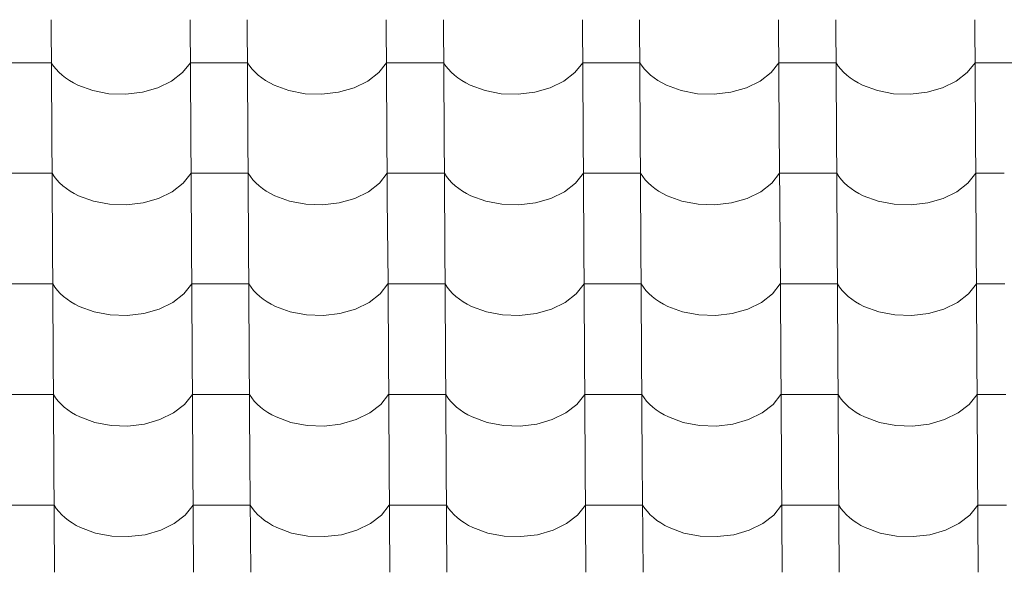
# Model space of a CAD drawing. Header units: millimetres. Extents: x -29001 to 109416, y -1251 to 13451.
# Tile 110 of 163: x -9757 to -8929, y 9497 to 9962. Entities that reach past the tile are written whole.
import ezdxf

# ---------------------------------------------------------------- set-up
doc = ezdxf.new("R2010")
doc.units = ezdxf.units.MM
doc.header["$MEASUREMENT"] = 0
doc.layers.add('POHLED JIŽNÍ_1_Konstrukce - nosné', color=7, linetype='Continuous')
doc.layers.add('POHLED JIŽNÍ_1_Nové_Výplně - Povrchové', color=7, linetype='Continuous')

# ---------------------------------------------------------------- blocks, each defined once
blk = doc.blocks.new('*X1', base_point=(-31394.74, -25864.88))
at = {"layer": 'POHLED JIŽNÍ_1_Nové_Výplně - Povrchové', "color": 21, "linetype": 'Continuous', "lineweight": 20, "true_color": 0xffaaaa}
for p, q in [((-9730.59, 9962.19), (-9730.01, 9869.52)), ((-9613.62, 9962.19), (-9613.04, 9869.52)), ((-9565.59, 9962.19), (-9565.01, 9869.52)), ((-9448.63, 9962.19), (-9448.05, 9869.52)), ((-9400.59, 9962.19), (-9400.01, 9869.52)), ((-9283.63, 9962.19), (-9283.05, 9869.52)), ((-9235.59, 9962.19), (-9235.01, 9869.52)), ((-9118.63, 9962.19), (-9118.05, 9869.52)), ((-9070.6, 9962.19), (-9070.02, 9869.52)), ((-8953.63, 9962.19), (-8953.05, 9869.52)), ((-9754.38, 9926.04), (-9778.39, 9926.04)), ((-9730.36, 9926.04), (-9754.38, 9926.04)), ((-9730.36, 9926.04), (-9728.52, 9923.24)), ((-9728.52, 9923.24), (-9726.38, 9920.55)), ((-9620.01, 9917.65), (-9613.4, 9926.04)), ((-9589.38, 9926.04), (-9613.4, 9926.04)), ((-9565.36, 9926.04), (-9589.38, 9926.04)), ((-9565.36, 9926.04), (-9563.52, 9923.24)), ((-9563.52, 9923.24), (-9561.38, 9920.55)), ((-9455.02, 9917.65), (-9448.4, 9926.04)), ((-9424.38, 9926.04), (-9448.4, 9926.04)), ((-9400.37, 9926.04), (-9424.38, 9926.04)), ((-9400.37, 9926.04), (-9398.52, 9923.24)), ((-9398.52, 9923.24), (-9396.39, 9920.55)), ((-9290.02, 9917.65), (-9283.4, 9926.04)), ((-9259.39, 9926.04), (-9283.4, 9926.04)), ((-9235.37, 9926.04), (-9259.39, 9926.04)), ((-9235.37, 9926.04), (-9233.53, 9923.24)), ((-9233.53, 9923.24), (-9231.39, 9920.55)), ((-9125.02, 9917.65), (-9118.41, 9926.04)), ((-9094.39, 9926.04), (-9118.41, 9926.04)), ((-9070.37, 9926.04), (-9094.39, 9926.04)), ((-9070.37, 9926.04), (-9068.53, 9923.24)), ((-9068.53, 9923.24), (-9066.39, 9920.55)), ((-8960.02, 9917.65), (-8953.41, 9926.04)), ((-8929.39, 9926.04), (-8953.41, 9926.04)), ((-8905.37, 9926.04), (-8929.39, 9926.04)), ((-9726.38, 9920.55), (-9723.96, 9917.96)), ((-9723.96, 9917.96), (-9721.26, 9915.5)), ((-9721.26, 9915.5), (-9718.31, 9913.17)), ((-9718.31, 9913.17), (-9715.11, 9910.99)), ((-9629.28, 9910.48), (-9620.01, 9917.65)), ((-9561.38, 9920.55), (-9558.96, 9917.96)), ((-9558.96, 9917.96), (-9556.26, 9915.5)), ((-9556.26, 9915.5), (-9553.31, 9913.17)), ((-9553.31, 9913.17), (-9550.11, 9910.99)), ((-9464.28, 9910.48), (-9455.02, 9917.65)), ((-9396.39, 9920.55), (-9393.96, 9917.96)), ((-9393.96, 9917.96), (-9391.27, 9915.5)), ((-9391.27, 9915.5), (-9388.31, 9913.17)), ((-9388.31, 9913.17), (-9385.11, 9910.99)), ((-9299.28, 9910.48), (-9290.02, 9917.65)), ((-9231.39, 9920.55), (-9228.96, 9917.96)), ((-9228.96, 9917.96), (-9226.27, 9915.5)), ((-9226.27, 9915.5), (-9223.31, 9913.17)), ((-9223.31, 9913.17), (-9220.11, 9910.99)), ((-9134.29, 9910.48), (-9125.02, 9917.65)), ((-9066.39, 9920.55), (-9063.97, 9917.96)), ((-9063.97, 9917.96), (-9061.27, 9915.5)), ((-9061.27, 9915.5), (-9058.32, 9913.17)), ((-9058.32, 9913.17), (-9055.12, 9910.99)), ((-8969.29, 9910.48), (-8960.02, 9917.65)), ((-9715.11, 9910.99), (-9711.68, 9908.97)), ((-9711.68, 9908.97), (-9708.05, 9907.12)), ((-9708.05, 9907.12), (-9695.58, 9902.55)), ((-9653.76, 9901.16), (-9640.72, 9904.89)), ((-9640.72, 9904.89), (-9629.28, 9910.48)), ((-9550.11, 9910.99), (-9546.69, 9908.97)), ((-9546.69, 9908.97), (-9543.05, 9907.12)), ((-9543.05, 9907.12), (-9530.58, 9902.55)), ((-9488.76, 9901.16), (-9475.72, 9904.89)), ((-9475.72, 9904.89), (-9464.28, 9910.48)), ((-9385.11, 9910.99), (-9381.69, 9908.97)), ((-9381.69, 9908.97), (-9378.05, 9907.12)), ((-9378.05, 9907.12), (-9365.58, 9902.55)), ((-9323.76, 9901.16), (-9310.73, 9904.89)), ((-9310.73, 9904.89), (-9299.28, 9910.48)), ((-9220.11, 9910.99), (-9216.69, 9908.97)), ((-9216.69, 9908.97), (-9213.06, 9907.12)), ((-9213.06, 9907.12), (-9200.59, 9902.55)), ((-9158.76, 9901.16), (-9145.73, 9904.89)), ((-9145.73, 9904.89), (-9134.29, 9910.48)), ((-9055.12, 9910.99), (-9051.69, 9908.97)), ((-9051.69, 9908.97), (-9048.06, 9907.12)), ((-9048.06, 9907.12), (-9035.59, 9902.55)), ((-8993.77, 9901.16), (-8980.73, 9904.89)), ((-8980.73, 9904.89), (-8969.29, 9910.48)), ((-9695.58, 9902.55), (-9681.9, 9899.96)), ((-9681.9, 9899.96), (-9667.72, 9899.49)), ((-9667.72, 9899.49), (-9653.76, 9901.16)), ((-9530.58, 9902.55), (-9516.9, 9899.96)), ((-9516.9, 9899.96), (-9502.72, 9899.49)), ((-9502.72, 9899.49), (-9488.76, 9901.16)), ((-9365.58, 9902.55), (-9351.91, 9899.96)), ((-9351.91, 9899.96), (-9337.73, 9899.49)), ((-9337.73, 9899.49), (-9323.76, 9901.16)), ((-9200.59, 9902.55), (-9186.91, 9899.96)), ((-9186.91, 9899.96), (-9172.73, 9899.49)), ((-9172.73, 9899.49), (-9158.76, 9901.16)), ((-9035.59, 9902.55), (-9021.91, 9899.96)), ((-9021.91, 9899.96), (-9007.73, 9899.49)), ((-9007.73, 9899.49), (-8993.77, 9901.16)), ((-9730, 9869.18), (-9729.43, 9776.51)), ((-9613.04, 9869.18), (-9612.46, 9776.51)), ((-9565.01, 9869.18), (-9564.43, 9776.51)), ((-9448.04, 9869.18), (-9447.47, 9776.51)), ((-9400.01, 9869.18), (-9399.43, 9776.51)), ((-9283.05, 9869.18), (-9282.47, 9776.51)), ((-9235.01, 9869.18), (-9234.43, 9776.51)), ((-9118.05, 9869.18), (-9117.47, 9776.51)), ((-9070.02, 9869.18), (-9069.44, 9776.51)), ((-8953.05, 9869.18), (-8952.47, 9776.51)), ((-9753.8, 9833.03), (-9777.81, 9833.03)), ((-9729.78, 9833.03), (-9753.8, 9833.03)), ((-9729.78, 9833.03), (-9727.94, 9830.23)), ((-9619.43, 9824.64), (-9612.82, 9833.03)), ((-9588.8, 9833.03), (-9612.82, 9833.03)), ((-9564.78, 9833.03), (-9588.8, 9833.03)), ((-9564.78, 9833.03), (-9562.94, 9830.23)), ((-9454.43, 9824.64), (-9447.82, 9833.03)), ((-9423.8, 9833.03), (-9447.82, 9833.03)), ((-9399.78, 9833.03), (-9423.8, 9833.03)), ((-9399.78, 9833.03), (-9397.94, 9830.23)), ((-9289.44, 9824.64), (-9282.82, 9833.03)), ((-9258.8, 9833.03), (-9282.82, 9833.03)), ((-9234.79, 9833.03), (-9258.8, 9833.03)), ((-9234.79, 9833.03), (-9232.95, 9830.23)), ((-9124.44, 9824.64), (-9117.82, 9833.03)), ((-9093.81, 9833.03), (-9117.82, 9833.03)), ((-9069.79, 9833.03), (-9093.81, 9833.03)), ((-9069.79, 9833.03), (-9067.95, 9830.23)), ((-8959.44, 9824.64), (-8952.83, 9833.03)), ((-8928.81, 9833.03), (-8952.83, 9833.03)), ((-9727.94, 9830.23), (-9725.8, 9827.54)), ((-9725.8, 9827.54), (-9723.38, 9824.95)), ((-9723.38, 9824.95), (-9720.68, 9822.49)), ((-9720.68, 9822.49), (-9717.72, 9820.16)), ((-9628.7, 9817.47), (-9619.43, 9824.64)), ((-9562.94, 9830.23), (-9560.8, 9827.54)), ((-9560.8, 9827.54), (-9558.38, 9824.95)), ((-9558.38, 9824.95), (-9555.68, 9822.49)), ((-9555.68, 9822.49), (-9552.73, 9820.16)), ((-9463.7, 9817.47), (-9454.43, 9824.64)), ((-9397.94, 9830.23), (-9395.8, 9827.54)), ((-9395.8, 9827.54), (-9393.38, 9824.95)), ((-9393.38, 9824.95), (-9390.68, 9822.49)), ((-9390.68, 9822.49), (-9387.73, 9820.16)), ((-9298.7, 9817.47), (-9289.44, 9824.64)), ((-9232.95, 9830.23), (-9230.81, 9827.54)), ((-9230.81, 9827.54), (-9228.38, 9824.95)), ((-9228.38, 9824.95), (-9225.69, 9822.49)), ((-9225.69, 9822.49), (-9222.73, 9820.16)), ((-9133.7, 9817.47), (-9124.44, 9824.64)), ((-9067.95, 9830.23), (-9065.81, 9827.54)), ((-9065.81, 9827.54), (-9063.39, 9824.95)), ((-9063.39, 9824.95), (-9060.69, 9822.49)), ((-9060.69, 9822.49), (-9057.73, 9820.16)), ((-8968.71, 9817.47), (-8959.44, 9824.64)), ((-9717.72, 9820.16), (-9714.53, 9817.98)), ((-9714.53, 9817.98), (-9711.1, 9815.96)), ((-9711.1, 9815.96), (-9707.47, 9814.11)), ((-9707.47, 9814.11), (-9695, 9809.54)), ((-9640.14, 9811.88), (-9628.7, 9817.47)), ((-9552.73, 9820.16), (-9549.53, 9817.98)), ((-9549.53, 9817.98), (-9546.1, 9815.96)), ((-9546.1, 9815.96), (-9542.47, 9814.11)), ((-9542.47, 9814.11), (-9530, 9809.54)), ((-9475.14, 9811.88), (-9463.7, 9817.47)), ((-9387.73, 9820.16), (-9384.53, 9817.98)), ((-9384.53, 9817.98), (-9381.11, 9815.96)), ((-9381.11, 9815.96), (-9377.47, 9814.11)), ((-9377.47, 9814.11), (-9365, 9809.54)), ((-9310.14, 9811.88), (-9298.7, 9817.47)), ((-9222.73, 9820.16), (-9219.53, 9817.98)), ((-9219.53, 9817.98), (-9216.11, 9815.96)), ((-9216.11, 9815.96), (-9212.48, 9814.11)), ((-9212.48, 9814.11), (-9200, 9809.54)), ((-9145.15, 9811.88), (-9133.7, 9817.47)), ((-9057.73, 9820.16), (-9054.54, 9817.98)), ((-9054.54, 9817.98), (-9051.11, 9815.96)), ((-9051.11, 9815.96), (-9047.48, 9814.11)), ((-9047.48, 9814.11), (-9035.01, 9809.54)), ((-8980.15, 9811.88), (-8968.71, 9817.47)), ((-9695, 9809.54), (-9681.32, 9806.95)), ((-9681.32, 9806.95), (-9667.14, 9806.48)), ((-9667.14, 9806.48), (-9653.17, 9808.15)), ((-9653.17, 9808.15), (-9640.14, 9811.88)), ((-9530, 9809.54), (-9516.32, 9806.95)), ((-9516.32, 9806.95), (-9502.14, 9806.48)), ((-9502.14, 9806.48), (-9488.18, 9808.15)), ((-9488.18, 9808.15), (-9475.14, 9811.88)), ((-9365, 9809.54), (-9351.33, 9806.95)), ((-9351.33, 9806.95), (-9337.14, 9806.48)), ((-9337.14, 9806.48), (-9323.18, 9808.15)), ((-9323.18, 9808.15), (-9310.14, 9811.88)), ((-9200, 9809.54), (-9186.33, 9806.95)), ((-9186.33, 9806.95), (-9172.15, 9806.48)), ((-9172.15, 9806.48), (-9158.18, 9808.15)), ((-9158.18, 9808.15), (-9145.15, 9811.88)), ((-9035.01, 9809.54), (-9021.33, 9806.95)), ((-9021.33, 9806.95), (-9007.15, 9806.48)), ((-9007.15, 9806.48), (-8993.18, 9808.15)), ((-8993.18, 9808.15), (-8980.15, 9811.88)), ((-9729.42, 9776.17), (-9728.84, 9683.5)), ((-9612.46, 9776.17), (-9611.88, 9683.5)), ((-9564.43, 9776.17), (-9563.85, 9683.5)), ((-9447.46, 9776.17), (-9446.88, 9683.5)), ((-9399.43, 9776.17), (-9398.85, 9683.5)), ((-9282.47, 9776.17), (-9281.89, 9683.5)), ((-9234.43, 9776.17), (-9233.85, 9683.5)), ((-9117.47, 9776.17), (-9116.89, 9683.5)), ((-9069.43, 9776.17), (-9068.85, 9683.5)), ((-8952.47, 9776.17), (-8951.89, 9683.5)), ((-9753.21, 9740.02), (-9777.23, 9740.02)), ((-9729.2, 9740.02), (-9753.21, 9740.02)), ((-9729.2, 9740.02), (-9727.36, 9737.22)), ((-9618.85, 9731.63), (-9612.23, 9740.02)), ((-9588.22, 9740.02), (-9612.23, 9740.02)), ((-9564.2, 9740.02), (-9588.22, 9740.02)), ((-9564.2, 9740.02), (-9562.36, 9737.22)), ((-9453.85, 9731.63), (-9447.24, 9740.02)), ((-9423.22, 9740.02), (-9447.24, 9740.02)), ((-9399.2, 9740.02), (-9423.22, 9740.02)), ((-9399.2, 9740.02), (-9397.36, 9737.22)), ((-9288.86, 9731.63), (-9282.24, 9740.02)), ((-9258.22, 9740.02), (-9282.24, 9740.02)), ((-9234.21, 9740.02), (-9258.22, 9740.02)), ((-9234.21, 9740.02), (-9232.36, 9737.22)), ((-9123.86, 9731.63), (-9117.24, 9740.02)), ((-9093.22, 9740.02), (-9117.24, 9740.02)), ((-9069.21, 9740.02), (-9093.22, 9740.02)), ((-9069.21, 9740.02), (-9067.37, 9737.22)), ((-8958.86, 9731.63), (-8952.24, 9740.02)), ((-8928.23, 9740.02), (-8952.24, 9740.02)), ((-9727.36, 9737.22), (-9725.22, 9734.53)), ((-9725.22, 9734.53), (-9722.79, 9731.94)), ((-9722.79, 9731.94), (-9720.1, 9729.48)), ((-9628.11, 9724.46), (-9618.85, 9731.63)), ((-9562.36, 9737.22), (-9560.22, 9734.53)), ((-9560.22, 9734.53), (-9557.8, 9731.94)), ((-9557.8, 9731.94), (-9555.1, 9729.48)), ((-9463.12, 9724.46), (-9453.85, 9731.63)), ((-9397.36, 9737.22), (-9395.22, 9734.53)), ((-9395.22, 9734.53), (-9392.8, 9731.94)), ((-9392.8, 9731.94), (-9390.1, 9729.48)), ((-9298.12, 9724.46), (-9288.86, 9731.63)), ((-9232.36, 9737.22), (-9230.23, 9734.53)), ((-9230.23, 9734.53), (-9227.8, 9731.94)), ((-9227.8, 9731.94), (-9225.11, 9729.48)), ((-9133.12, 9724.46), (-9123.86, 9731.63)), ((-9067.37, 9737.22), (-9065.23, 9734.53)), ((-9065.23, 9734.53), (-9062.8, 9731.94)), ((-9062.8, 9731.94), (-9060.11, 9729.48)), ((-8968.13, 9724.46), (-8958.86, 9731.63)), ((-9720.1, 9729.48), (-9717.14, 9727.15)), ((-9717.14, 9727.15), (-9713.94, 9724.97)), ((-9713.94, 9724.97), (-9710.52, 9722.95)), ((-9710.52, 9722.95), (-9706.89, 9721.1)), ((-9639.56, 9718.87), (-9628.11, 9724.46)), ((-9555.1, 9729.48), (-9552.14, 9727.15)), ((-9552.14, 9727.15), (-9548.95, 9724.97)), ((-9548.95, 9724.97), (-9545.52, 9722.95)), ((-9545.52, 9722.95), (-9541.89, 9721.1)), ((-9474.56, 9718.87), (-9463.12, 9724.46)), ((-9390.1, 9729.48), (-9387.15, 9727.15)), ((-9387.15, 9727.15), (-9383.95, 9724.97)), ((-9383.95, 9724.97), (-9380.52, 9722.95)), ((-9380.52, 9722.95), (-9376.89, 9721.1)), ((-9309.56, 9718.87), (-9298.12, 9724.46)), ((-9225.11, 9729.48), (-9222.15, 9727.15)), ((-9222.15, 9727.15), (-9218.95, 9724.97)), ((-9218.95, 9724.97), (-9215.53, 9722.95)), ((-9215.53, 9722.95), (-9211.89, 9721.1)), ((-9144.56, 9718.87), (-9133.12, 9724.46)), ((-9060.11, 9729.48), (-9057.15, 9727.15)), ((-9057.15, 9727.15), (-9053.95, 9724.97)), ((-9053.95, 9724.97), (-9050.53, 9722.95)), ((-9050.53, 9722.95), (-9046.9, 9721.1)), ((-8979.57, 9718.87), (-8968.13, 9724.46)), ((-9706.89, 9721.1), (-9694.41, 9716.53)), ((-9694.41, 9716.53), (-9680.74, 9713.94)), ((-9666.56, 9713.47), (-9652.59, 9715.14)), ((-9652.59, 9715.14), (-9639.56, 9718.87)), ((-9541.89, 9721.1), (-9529.42, 9716.53)), ((-9529.42, 9716.53), (-9515.74, 9713.94)), ((-9501.56, 9713.47), (-9487.6, 9715.14)), ((-9487.6, 9715.14), (-9474.56, 9718.87)), ((-9376.89, 9721.1), (-9364.42, 9716.53)), ((-9364.42, 9716.53), (-9350.74, 9713.94)), ((-9336.56, 9713.47), (-9322.6, 9715.14)), ((-9322.6, 9715.14), (-9309.56, 9718.87)), ((-9211.89, 9721.1), (-9199.42, 9716.53)), ((-9199.42, 9716.53), (-9185.75, 9713.94)), ((-9171.57, 9713.47), (-9157.6, 9715.14)), ((-9157.6, 9715.14), (-9144.56, 9718.87)), ((-9046.9, 9721.1), (-9034.42, 9716.53)), ((-9034.42, 9716.53), (-9020.75, 9713.94)), ((-9006.57, 9713.47), (-8992.6, 9715.14)), ((-8992.6, 9715.14), (-8979.57, 9718.87)), ((-9680.74, 9713.94), (-9666.56, 9713.47)), ((-9515.74, 9713.94), (-9501.56, 9713.47)), ((-9350.74, 9713.94), (-9336.56, 9713.47)), ((-9185.75, 9713.94), (-9171.57, 9713.47)), ((-9020.75, 9713.94), (-9006.57, 9713.47)), ((-9728.84, 9683.16), (-9728.26, 9590.49)), ((-9611.88, 9683.16), (-9611.3, 9590.49)), ((-9563.84, 9683.16), (-9563.26, 9590.49)), ((-9446.88, 9683.16), (-9446.3, 9590.49)), ((-9398.85, 9683.16), (-9398.27, 9590.49)), ((-9281.88, 9683.16), (-9281.3, 9590.49)), ((-9233.85, 9683.16), (-9233.27, 9590.49)), ((-9116.89, 9683.16), (-9116.31, 9590.49)), ((-9068.85, 9683.16), (-9068.27, 9590.49)), ((-8951.89, 9683.16), (-8951.31, 9590.49)), ((-9752.63, 9647.01), (-9776.65, 9647.01)), ((-9728.62, 9647.01), (-9752.63, 9647.01)), ((-9728.62, 9647.01), (-9726.77, 9644.22)), ((-9726.77, 9644.22), (-9724.64, 9641.52)), ((-9724.64, 9641.52), (-9722.21, 9638.93)), ((-9618.27, 9638.62), (-9611.65, 9647.01)), ((-9587.64, 9647.01), (-9611.65, 9647.01)), ((-9563.62, 9647.01), (-9587.64, 9647.01)), ((-9563.62, 9647.01), (-9561.78, 9644.22)), ((-9561.78, 9644.22), (-9559.64, 9641.52)), ((-9559.64, 9641.52), (-9557.21, 9638.93)), ((-9453.27, 9638.62), (-9446.66, 9647.01)), ((-9422.64, 9647.01), (-9446.66, 9647.01)), ((-9398.62, 9647.01), (-9422.64, 9647.01)), ((-9398.62, 9647.01), (-9396.78, 9644.22)), ((-9396.78, 9644.22), (-9394.64, 9641.52)), ((-9394.64, 9641.52), (-9392.22, 9638.93)), ((-9288.27, 9638.62), (-9281.66, 9647.01)), ((-9257.64, 9647.01), (-9281.66, 9647.01)), ((-9233.62, 9647.01), (-9257.64, 9647.01)), ((-9233.62, 9647.01), (-9231.78, 9644.22)), ((-9231.78, 9644.22), (-9229.64, 9641.52)), ((-9229.64, 9641.52), (-9227.22, 9638.93)), ((-9123.28, 9638.62), (-9116.66, 9647.01)), ((-9092.64, 9647.01), (-9116.66, 9647.01)), ((-9068.63, 9647.01), (-9092.64, 9647.01)), ((-9068.63, 9647.01), (-9066.78, 9644.22)), ((-9066.78, 9644.22), (-9064.65, 9641.52)), ((-9064.65, 9641.52), (-9062.22, 9638.93)), ((-8958.28, 9638.62), (-8951.66, 9647.01)), ((-8927.65, 9647.01), (-8951.66, 9647.01)), ((-9722.21, 9638.93), (-9719.52, 9636.47)), ((-9719.52, 9636.47), (-9716.56, 9634.14)), ((-9716.56, 9634.14), (-9713.36, 9631.96)), ((-9713.36, 9631.96), (-9709.94, 9629.94)), ((-9627.53, 9631.45), (-9618.27, 9638.62)), ((-9557.21, 9638.93), (-9554.52, 9636.47)), ((-9554.52, 9636.47), (-9551.56, 9634.14)), ((-9551.56, 9634.14), (-9548.37, 9631.96)), ((-9548.37, 9631.96), (-9544.94, 9629.94)), ((-9462.54, 9631.45), (-9453.27, 9638.62)), ((-9392.22, 9638.93), (-9389.52, 9636.47)), ((-9389.52, 9636.47), (-9386.57, 9634.14)), ((-9386.57, 9634.14), (-9383.37, 9631.96)), ((-9383.37, 9631.96), (-9379.94, 9629.94)), ((-9297.54, 9631.45), (-9288.27, 9638.62)), ((-9227.22, 9638.93), (-9224.52, 9636.47)), ((-9224.52, 9636.47), (-9221.57, 9634.14)), ((-9221.57, 9634.14), (-9218.37, 9631.96)), ((-9218.37, 9631.96), (-9214.95, 9629.94)), ((-9132.54, 9631.45), (-9123.28, 9638.62)), ((-9062.22, 9638.93), (-9059.53, 9636.47)), ((-9059.53, 9636.47), (-9056.57, 9634.14)), ((-9056.57, 9634.14), (-9053.37, 9631.96)), ((-9053.37, 9631.96), (-9049.95, 9629.94)), ((-8967.54, 9631.45), (-8958.28, 9638.62)), ((-9709.94, 9629.94), (-9706.3, 9628.1)), ((-9706.3, 9628.1), (-9693.83, 9623.52)), ((-9693.83, 9623.52), (-9680.16, 9620.94)), ((-9652.01, 9622.13), (-9638.98, 9625.86)), ((-9638.98, 9625.86), (-9627.53, 9631.45)), ((-9544.94, 9629.94), (-9541.31, 9628.1)), ((-9541.31, 9628.1), (-9528.84, 9623.52)), ((-9528.84, 9623.52), (-9515.16, 9620.94)), ((-9487.01, 9622.13), (-9473.98, 9625.86)), ((-9473.98, 9625.86), (-9462.54, 9631.45)), ((-9379.94, 9629.94), (-9376.31, 9628.1)), ((-9376.31, 9628.1), (-9363.84, 9623.52)), ((-9363.84, 9623.52), (-9350.16, 9620.94)), ((-9322.02, 9622.13), (-9308.98, 9625.86)), ((-9308.98, 9625.86), (-9297.54, 9631.45)), ((-9214.95, 9629.94), (-9211.31, 9628.1)), ((-9211.31, 9628.1), (-9198.84, 9623.52)), ((-9198.84, 9623.52), (-9185.17, 9620.94)), ((-9157.02, 9622.13), (-9143.98, 9625.86)), ((-9143.98, 9625.86), (-9132.54, 9631.45)), ((-9049.95, 9629.94), (-9046.32, 9628.1)), ((-9046.32, 9628.1), (-9033.84, 9623.52)), ((-9033.84, 9623.52), (-9020.17, 9620.94)), ((-8992.02, 9622.13), (-8978.99, 9625.86)), ((-8978.99, 9625.86), (-8967.54, 9631.45)), ((-9680.16, 9620.94), (-9665.98, 9620.46)), ((-9665.98, 9620.46), (-9652.01, 9622.13)), ((-9515.16, 9620.94), (-9500.98, 9620.46)), ((-9500.98, 9620.46), (-9487.01, 9622.13)), ((-9350.16, 9620.94), (-9335.98, 9620.46)), ((-9335.98, 9620.46), (-9322.02, 9622.13)), ((-9185.17, 9620.94), (-9170.98, 9620.46)), ((-9170.98, 9620.46), (-9157.02, 9622.13)), ((-9020.17, 9620.94), (-9005.99, 9620.46)), ((-9005.99, 9620.46), (-8992.02, 9622.13)), ((-9728.26, 9590.16), (-9727.68, 9497.48)), ((-9611.3, 9590.16), (-9610.72, 9497.48)), ((-9563.26, 9590.16), (-9562.68, 9497.48)), ((-9446.3, 9590.16), (-9445.72, 9497.48)), ((-9398.27, 9590.16), (-9397.69, 9497.48)), ((-9281.3, 9590.16), (-9280.72, 9497.48)), ((-9233.27, 9590.16), (-9232.69, 9497.48)), ((-9116.31, 9590.16), (-9115.73, 9497.48)), ((-9068.27, 9590.16), (-9067.69, 9497.48)), ((-8951.31, 9590.16), (-8950.73, 9497.48)), ((-9752.05, 9554), (-9776.07, 9554)), ((-9728.03, 9554), (-9752.05, 9554)), ((-9728.03, 9554), (-9726.19, 9551.21)), ((-9726.19, 9551.21), (-9724.05, 9548.51)), ((-9617.69, 9545.61), (-9611.07, 9554)), ((-9587.05, 9554), (-9611.07, 9554)), ((-9563.04, 9554), (-9587.05, 9554)), ((-9563.04, 9554), (-9561.2, 9551.21)), ((-9561.2, 9551.21), (-9559.06, 9548.51)), ((-9452.69, 9545.61), (-9446.07, 9554)), ((-9422.06, 9554), (-9446.07, 9554)), ((-9398.04, 9554), (-9422.06, 9554)), ((-9398.04, 9554), (-9396.2, 9551.21)), ((-9396.2, 9551.21), (-9394.06, 9548.51)), ((-9287.69, 9545.61), (-9281.08, 9554)), ((-9257.06, 9554), (-9281.08, 9554)), ((-9233.04, 9554), (-9257.06, 9554)), ((-9233.04, 9554), (-9231.2, 9551.21)), ((-9231.2, 9551.21), (-9229.06, 9548.51)), ((-9122.69, 9545.61), (-9116.08, 9554)), ((-9092.06, 9554), (-9116.08, 9554)), ((-9068.04, 9554), (-9092.06, 9554)), ((-9068.04, 9554), (-9066.2, 9551.21)), ((-9066.2, 9551.21), (-9064.06, 9548.51)), ((-8957.7, 9545.61), (-8951.08, 9554)), ((-8927.06, 9554), (-8951.08, 9554)), ((-9724.05, 9548.51), (-9721.63, 9545.92)), ((-9721.63, 9545.92), (-9718.93, 9543.46)), ((-9718.93, 9543.46), (-9715.98, 9541.13)), ((-9715.98, 9541.13), (-9712.78, 9538.95)), ((-9626.95, 9538.44), (-9617.69, 9545.61)), ((-9559.06, 9548.51), (-9556.63, 9545.92)), ((-9556.63, 9545.92), (-9553.94, 9543.46)), ((-9553.94, 9543.46), (-9550.98, 9541.13)), ((-9550.98, 9541.13), (-9547.78, 9538.95)), ((-9461.95, 9538.44), (-9452.69, 9545.61)), ((-9394.06, 9548.51), (-9391.64, 9545.92)), ((-9391.64, 9545.92), (-9388.94, 9543.46)), ((-9388.94, 9543.46), (-9385.98, 9541.13)), ((-9385.98, 9541.13), (-9382.79, 9538.95)), ((-9296.96, 9538.44), (-9287.69, 9545.61)), ((-9229.06, 9548.51), (-9226.64, 9545.92)), ((-9226.64, 9545.92), (-9223.94, 9543.46)), ((-9223.94, 9543.46), (-9220.99, 9541.13)), ((-9220.99, 9541.13), (-9217.79, 9538.95)), ((-9131.96, 9538.44), (-9122.69, 9545.61)), ((-9064.06, 9548.51), (-9061.64, 9545.92)), ((-9061.64, 9545.92), (-9058.94, 9543.46)), ((-9058.94, 9543.46), (-9055.99, 9541.13)), ((-9055.99, 9541.13), (-9052.79, 9538.95)), ((-8966.96, 9538.44), (-8957.7, 9545.61)), ((-9712.78, 9538.95), (-9709.36, 9536.93)), ((-9709.36, 9536.93), (-9705.72, 9535.09)), ((-9705.72, 9535.09), (-9693.25, 9530.51)), ((-9651.43, 9529.13), (-9638.39, 9532.85)), ((-9638.39, 9532.85), (-9626.95, 9538.44)), ((-9547.78, 9538.95), (-9544.36, 9536.93)), ((-9544.36, 9536.93), (-9540.73, 9535.09)), ((-9540.73, 9535.09), (-9528.25, 9530.51)), ((-9486.43, 9529.13), (-9473.4, 9532.85)), ((-9473.4, 9532.85), (-9461.95, 9538.44)), ((-9382.79, 9538.95), (-9379.36, 9536.93)), ((-9379.36, 9536.93), (-9375.73, 9535.09)), ((-9375.73, 9535.09), (-9363.26, 9530.51)), ((-9321.43, 9529.13), (-9308.4, 9532.85)), ((-9308.4, 9532.85), (-9296.96, 9538.44)), ((-9217.79, 9538.95), (-9214.36, 9536.93)), ((-9214.36, 9536.93), (-9210.73, 9535.09)), ((-9210.73, 9535.09), (-9198.26, 9530.51)), ((-9156.44, 9529.13), (-9143.4, 9532.85)), ((-9143.4, 9532.85), (-9131.96, 9538.44)), ((-9052.79, 9538.95), (-9049.37, 9536.93)), ((-9049.37, 9536.93), (-9045.73, 9535.09)), ((-9045.73, 9535.09), (-9033.26, 9530.51)), ((-8991.44, 9529.13), (-8978.4, 9532.85)), ((-8978.4, 9532.85), (-8966.96, 9538.44)), ((-9693.25, 9530.51), (-9679.58, 9527.93)), ((-9679.58, 9527.93), (-9665.39, 9527.46)), ((-9665.39, 9527.46), (-9651.43, 9529.13)), ((-9528.25, 9530.51), (-9514.58, 9527.93)), ((-9514.58, 9527.93), (-9500.4, 9527.46)), ((-9500.4, 9527.46), (-9486.43, 9529.13)), ((-9363.26, 9530.51), (-9349.58, 9527.93)), ((-9349.58, 9527.93), (-9335.4, 9527.46)), ((-9335.4, 9527.46), (-9321.43, 9529.13)), ((-9198.26, 9530.51), (-9184.58, 9527.93)), ((-9184.58, 9527.93), (-9170.4, 9527.46)), ((-9170.4, 9527.46), (-9156.44, 9529.13)), ((-9033.26, 9530.51), (-9019.59, 9527.93)), ((-9019.59, 9527.93), (-9005.4, 9527.46)), ((-9005.4, 9527.46), (-8991.44, 9529.13))]:
    blk.add_line(p, q, dxfattribs=at)

msp = doc.modelspace()

# ---------------------------------------------------------------- block references
at = {"layer": 'POHLED JIŽNÍ_1_Konstrukce - nosné', "color": 9, "linetype": 'Continuous', "lineweight": 13}
msp.add_blockref('*X1', (-31394.74, -25864.88), dxfattribs=at)

doc.saveas('drawing.dxf')
